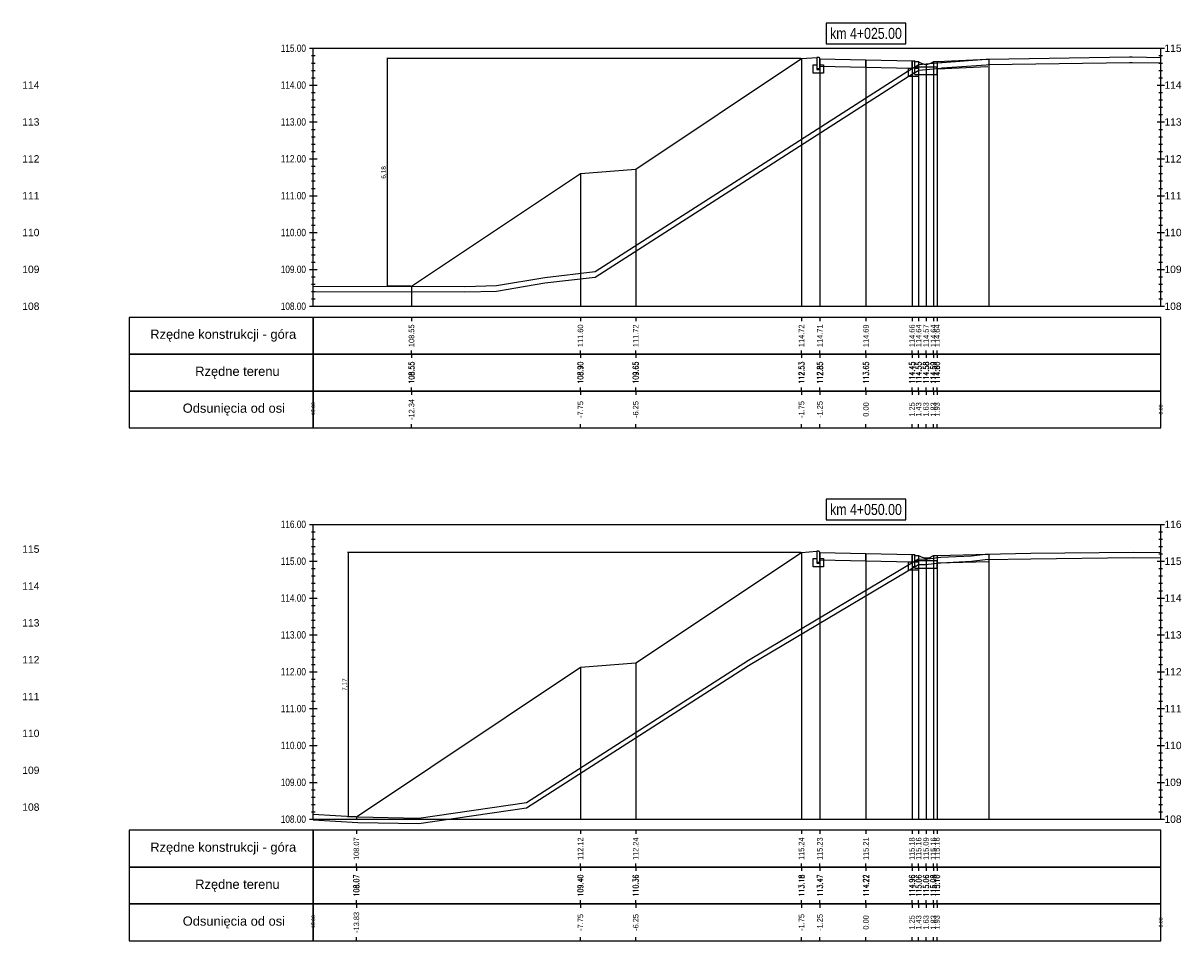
# Model space of a CAD drawing. Extents: x 7537626 to 7538805, y 5722894 to 5725486.
# Tile 6 of 90: x 7538060 to 7538091, y 5725310 to 5725335. Entities that reach past the tile are written whole.
import ezdxf

# ---------------------------------------------------------------- set-up
doc = ezdxf.new("R2010")
doc.units = 0
doc.header["$PDMODE"] = 35
doc.header["$PDSIZE"] = 0.3
for name, color, linetype in [('C-DROGI-PROFILE', 7, 'Continuous'), ('C-DROGI-PROFILE-ETYKIETY', 7, 'Continuous'), ('C-DROGI-PRZEKROJE-ETYKIETY', 7, 'Continuous'), ('C-POPRZECZKA-przekrój', 2, 'Continuous'), ('C-POPRZECZKA-widok', 1, 'Continuous')]:
    doc.layers.add(name, color=color, linetype=linetype)
for name, color, linetype, true_color in [('C-humus', 7, 'Continuous', 0x003df5), ('C-Teren', 7, 'Continuous', 0x005716), ('poprzeczki', 7, 'Continuous', 0x0000d6)]:
    doc.layers.add(name, color=color, linetype=linetype, true_color=true_color)
doc.styles.add('2mm08', font='arial.ttf', dxfattribs={"width": 0.8})
doc.styles.add('opis_50', font='arial.ttf', dxfattribs={"height": 0.125})
doc.styles.get("Standard").update_dxf_attribs({"font": 'arial.ttf'})
doc.dimstyles.new('OPIS_50', dxfattribs={"dimscale": 0.5, "dimtxt": 0.125, "dimasz": 0.25, "dimexe": 0.1, "dimexo": 0.15, "dimgap": 0.1, "dimtad": 1, "dimzin": 0, "dimtxsty": 'opis_50', "dimblk": 'ARCHTICK', "dimcen": 0.15, "dimdle": 0.1, "dimaunit": 2, "dimadec": 4, "dimazin": 0, "dimtfac": 1, "dimtmove": 0, "dimatfit": 3, "dimfxl": 1, "dimarcsym": 0})

# ---------------------------------------------------------------- blocks, each defined once
blk = doc.blocks.new('_ArchTick')
at = {"color": 0, "linetype": 'ByBlock', "const_width": 0.15}
blk.add_lwpolyline([(-0.5, -0.5), (0.5, 0.5)], dxfattribs=at)
blk = doc.blocks.new('*D199')
at = {"layer": 'Defpoints', "color": 0, "transparency": 16777216}
for p in [(7538080.968, 5725334.044), (7538069.719, 5725327.868), (7538070.384, 5725327.868)]:
    blk.add_point(p, dxfattribs=at)
at = {"layer": 'poprzeczki', "color": 0, "lineweight": -2, "transparency": 16777216}
for p, q in [((7538080.953, 5725334.044), (7538069.709, 5725334.044)), ((7538069.719, 5725334.054), (7538069.719, 5725327.858)), ((7538070.369, 5725327.868), (7538069.709, 5725327.868))]:
    blk.add_line(p, q, dxfattribs=at)
at = {"layer": 'poprzeczki', "color": 0, "lineweight": -2, "transparency": 16777216, "xscale": 0.025, "yscale": 0.025, "zscale": 0.025}
for p, rotation in [((7538069.719, 5725334.044), 90), ((7538069.719, 5725327.868), 270)]:
    blk.add_blockref('_ArchTick', p, dxfattribs=dict(at, rotation=rotation))
at = {"layer": 'poprzeczki', "color": 0, "transparency": 16777216, "insert": (7538069.634, 5725330.956), "char_height": 0.125, "attachment_point": 5, "rotation": 90, "style": 'opis_50'}
blk.add_mtext('6,18', dxfattribs=at)
blk = doc.blocks.new('*D200')
at = {"layer": 'Defpoints', "color": 0, "transparency": 16777216}
for p in [(7538080.968, 5725320.648), (7538068.66, 5725313.473), (7538068.887, 5725313.473)]:
    blk.add_point(p, dxfattribs=at)
at = {"layer": 'poprzeczki', "color": 0, "lineweight": -2, "transparency": 16777216}
for p, q in [((7538080.953, 5725320.648), (7538068.65, 5725320.648)), ((7538068.66, 5725320.658), (7538068.66, 5725313.463)), ((7538068.872, 5725313.473), (7538068.65, 5725313.473))]:
    blk.add_line(p, q, dxfattribs=at)
at = {"layer": 'poprzeczki', "color": 0, "lineweight": -2, "transparency": 16777216, "xscale": 0.025, "yscale": 0.025, "zscale": 0.025}
for p, rotation in [((7538068.66, 5725320.648), 90), ((7538068.66, 5725313.473), 270)]:
    blk.add_blockref('_ArchTick', p, dxfattribs=dict(at, rotation=rotation))
at = {"layer": 'poprzeczki', "color": 0, "transparency": 16777216, "insert": (7538068.575, 5725317.061), "char_height": 0.125, "attachment_point": 5, "rotation": 90, "style": 'opis_50'}
blk.add_mtext('7,17', dxfattribs=at)

msp = doc.modelspace()

# ---------------------------------------------------------------- linework, layer by layer
at = {"layer": 'C-DROGI-PROFILE', "color": 7, "linetype": 'Continuous', "lineweight": -3}
for p, q in [((7538070.384, 5725327.024), (7538070.384, 5725326.924)), ((7538074.968, 5725327.024), (7538074.968, 5725326.924)), ((7538076.468, 5725327.024), (7538076.468, 5725326.924)), ((7538080.968, 5725327.024), (7538080.968, 5725326.924)), ((7538081.468, 5725327.024), (7538081.468, 5725326.924)), ((7538082.718, 5725327.024), (7538082.718, 5725326.924)), ((7538083.968, 5725327.024), (7538083.968, 5725326.924)), ((7538084.148, 5725327.024), (7538084.148, 5725326.924)), ((7538084.348, 5725327.024), (7538084.348, 5725326.924)), ((7538084.548, 5725327.024), (7538084.548, 5725326.924)), ((7538084.648, 5725327.024), (7538084.648, 5725326.924)), ((7538070.384, 5725326.024), (7538070.384, 5725326.124)), ((7538074.968, 5725326.024), (7538074.968, 5725326.124)), ((7538076.468, 5725326.024), (7538076.468, 5725326.124)), ((7538080.968, 5725326.024), (7538080.968, 5725326.124)), ((7538081.468, 5725326.024), (7538081.468, 5725326.124)), ((7538082.718, 5725326.024), (7538082.718, 5725326.124)), ((7538083.968, 5725326.024), (7538083.968, 5725326.124)), ((7538084.148, 5725326.024), (7538084.148, 5725326.124)), ((7538084.348, 5725326.024), (7538084.348, 5725326.124)), ((7538084.548, 5725326.024), (7538084.548, 5725326.124)), ((7538084.648, 5725326.024), (7538084.648, 5725326.124)), ((7538070.384, 5725326.024), (7538070.384, 5725325.924)), ((7538074.968, 5725326.024), (7538074.968, 5725325.924)), ((7538076.468, 5725326.024), (7538076.468, 5725325.924)), ((7538080.968, 5725326.024), (7538080.968, 5725325.924)), ((7538081.468, 5725326.024), (7538081.468, 5725325.924)), ((7538082.718, 5725326.024), (7538082.718, 5725325.924)), ((7538083.968, 5725326.024), (7538083.968, 5725325.924)), ((7538084.148, 5725326.024), (7538084.148, 5725325.924)), ((7538084.348, 5725326.024), (7538084.348, 5725325.924)), ((7538084.548, 5725326.024), (7538084.548, 5725325.924)), ((7538084.648, 5725326.024), (7538084.648, 5725325.924)), ((7538070.384, 5725325.024), (7538070.384, 5725325.124)), ((7538074.968, 5725325.024), (7538074.968, 5725325.124)), ((7538076.468, 5725325.024), (7538076.468, 5725325.124)), ((7538080.968, 5725325.024), (7538080.968, 5725325.124)), ((7538081.468, 5725325.024), (7538081.468, 5725325.124)), ((7538082.718, 5725325.024), (7538082.718, 5725325.124)), ((7538083.968, 5725325.024), (7538083.968, 5725325.124)), ((7538084.148, 5725325.024), (7538084.148, 5725325.124)), ((7538084.348, 5725325.024), (7538084.348, 5725325.124)), ((7538084.548, 5725325.024), (7538084.548, 5725325.124)), ((7538084.648, 5725325.024), (7538084.648, 5725325.124)), ((7538070.384, 5725325.024), (7538070.384, 5725324.924)), ((7538074.968, 5725325.024), (7538074.968, 5725324.924)), ((7538076.468, 5725325.024), (7538076.468, 5725324.924)), ((7538080.968, 5725325.024), (7538080.968, 5725324.924)), ((7538081.468, 5725325.024), (7538081.468, 5725324.924)), ((7538082.718, 5725325.024), (7538082.718, 5725324.924)), ((7538083.968, 5725325.024), (7538083.968, 5725324.924)), ((7538084.148, 5725325.024), (7538084.148, 5725324.924)), ((7538084.348, 5725325.024), (7538084.348, 5725324.924)), ((7538084.548, 5725325.024), (7538084.548, 5725324.924)), ((7538084.648, 5725325.024), (7538084.648, 5725324.924)), ((7538070.384, 5725324.024), (7538070.384, 5725324.124)), ((7538074.968, 5725324.024), (7538074.968, 5725324.124)), ((7538076.468, 5725324.024), (7538076.468, 5725324.124)), ((7538080.968, 5725324.024), (7538080.968, 5725324.124)), ((7538081.468, 5725324.024), (7538081.468, 5725324.124)), ((7538082.718, 5725324.024), (7538082.718, 5725324.124)), ((7538083.968, 5725324.024), (7538083.968, 5725324.124)), ((7538084.148, 5725324.024), (7538084.148, 5725324.124)), ((7538084.348, 5725324.024), (7538084.348, 5725324.124)), ((7538084.548, 5725324.024), (7538084.548, 5725324.124)), ((7538084.648, 5725324.024), (7538084.648, 5725324.124)), ((7538068.887, 5725313.107), (7538068.887, 5725313.007)), ((7538074.968, 5725313.107), (7538074.968, 5725313.007)), ((7538076.468, 5725313.107), (7538076.468, 5725313.007)), ((7538080.968, 5725313.107), (7538080.968, 5725313.007)), ((7538081.468, 5725313.107), (7538081.468, 5725313.007)), ((7538082.718, 5725313.107), (7538082.718, 5725313.007)), ((7538083.968, 5725313.107), (7538083.968, 5725313.007)), ((7538084.148, 5725313.107), (7538084.148, 5725313.007)), ((7538084.348, 5725313.107), (7538084.348, 5725313.007)), ((7538084.548, 5725313.107), (7538084.548, 5725313.007)), ((7538084.648, 5725313.107), (7538084.648, 5725313.007)), ((7538068.887, 5725312.107), (7538068.887, 5725312.207)), ((7538068.887, 5725312.107), (7538068.887, 5725312.007)), ((7538074.968, 5725312.107), (7538074.968, 5725312.207)), ((7538074.968, 5725312.107), (7538074.968, 5725312.007)), ((7538076.468, 5725312.107), (7538076.468, 5725312.207)), ((7538076.468, 5725312.107), (7538076.468, 5725312.007)), ((7538080.968, 5725312.107), (7538080.968, 5725312.207)), ((7538080.968, 5725312.107), (7538080.968, 5725312.007)), ((7538081.468, 5725312.107), (7538081.468, 5725312.207)), ((7538081.468, 5725312.107), (7538081.468, 5725312.007)), ((7538082.718, 5725312.107), (7538082.718, 5725312.207)), ((7538082.718, 5725312.107), (7538082.718, 5725312.007)), ((7538083.968, 5725312.107), (7538083.968, 5725312.207)), ((7538083.968, 5725312.107), (7538083.968, 5725312.007)), ((7538084.148, 5725312.107), (7538084.148, 5725312.207)), ((7538084.148, 5725312.107), (7538084.148, 5725312.007)), ((7538084.348, 5725312.107), (7538084.348, 5725312.207)), ((7538084.348, 5725312.107), (7538084.348, 5725312.007)), ((7538084.548, 5725312.107), (7538084.548, 5725312.207)), ((7538084.548, 5725312.107), (7538084.548, 5725312.007)), ((7538084.648, 5725312.107), (7538084.648, 5725312.207)), ((7538084.648, 5725312.107), (7538084.648, 5725312.007)), ((7538068.887, 5725311.107), (7538068.887, 5725311.207)), ((7538068.887, 5725311.107), (7538068.887, 5725311.007)), ((7538074.968, 5725311.107), (7538074.968, 5725311.207)), ((7538074.968, 5725311.107), (7538074.968, 5725311.007)), ((7538076.468, 5725311.107), (7538076.468, 5725311.207)), ((7538076.468, 5725311.107), (7538076.468, 5725311.007)), ((7538080.968, 5725311.107), (7538080.968, 5725311.207)), ((7538080.968, 5725311.107), (7538080.968, 5725311.007)), ((7538081.468, 5725311.107), (7538081.468, 5725311.207)), ((7538081.468, 5725311.107), (7538081.468, 5725311.007)), ((7538082.718, 5725311.107), (7538082.718, 5725311.207)), ((7538082.718, 5725311.107), (7538082.718, 5725311.007)), ((7538083.968, 5725311.107), (7538083.968, 5725311.207)), ((7538083.968, 5725311.107), (7538083.968, 5725311.007)), ((7538084.148, 5725311.107), (7538084.148, 5725311.207)), ((7538084.148, 5725311.107), (7538084.148, 5725311.007)), ((7538084.348, 5725311.107), (7538084.348, 5725311.207)), ((7538084.348, 5725311.107), (7538084.348, 5725311.007)), ((7538084.548, 5725311.107), (7538084.548, 5725311.207)), ((7538084.548, 5725311.107), (7538084.548, 5725311.007)), ((7538084.648, 5725311.107), (7538084.648, 5725311.207)), ((7538084.648, 5725311.107), (7538084.648, 5725311.007)), ((7538068.887, 5725310.107), (7538068.887, 5725310.207)), ((7538074.968, 5725310.107), (7538074.968, 5725310.207)), ((7538076.468, 5725310.107), (7538076.468, 5725310.207)), ((7538080.968, 5725310.107), (7538080.968, 5725310.207)), ((7538081.468, 5725310.107), (7538081.468, 5725310.207)), ((7538082.718, 5725310.107), (7538082.718, 5725310.207)), ((7538083.968, 5725310.107), (7538083.968, 5725310.207)), ((7538084.148, 5725310.107), (7538084.148, 5725310.207)), ((7538084.348, 5725310.107), (7538084.348, 5725310.207)), ((7538084.548, 5725310.107), (7538084.548, 5725310.207)), ((7538084.648, 5725310.107), (7538084.648, 5725310.207))]:
    msp.add_line(p, q, dxfattribs=at)
at = {"layer": 'C-DROGI-PROFILE', "color": 1, "linetype": 'Continuous', "lineweight": -3}
for points in [[(7538067.718, 5725326.024), (7538067.718, 5725327.024), (7538062.718, 5725327.024), (7538062.718, 5725326.024)], [(7538067.718, 5725326.024), (7538090.718, 5725326.024), (7538090.718, 5725327.024), (7538067.718, 5725327.024)], [(7538067.718, 5725325.024), (7538067.718, 5725326.024), (7538062.718, 5725326.024), (7538062.718, 5725325.024)], [(7538067.718, 5725325.024), (7538090.718, 5725325.024), (7538090.718, 5725326.024), (7538067.718, 5725326.024)], [(7538067.718, 5725324.024), (7538067.718, 5725325.024), (7538062.718, 5725325.024), (7538062.718, 5725324.024)], [(7538067.718, 5725324.024), (7538090.718, 5725324.024), (7538090.718, 5725325.024), (7538067.718, 5725325.024)], [(7538067.718, 5725312.107), (7538067.718, 5725313.107), (7538062.718, 5725313.107), (7538062.718, 5725312.107)], [(7538067.718, 5725312.107), (7538090.718, 5725312.107), (7538090.718, 5725313.107), (7538067.718, 5725313.107)], [(7538067.718, 5725311.107), (7538067.718, 5725312.107), (7538062.718, 5725312.107), (7538062.718, 5725311.107)], [(7538067.718, 5725311.107), (7538090.718, 5725311.107), (7538090.718, 5725312.107), (7538067.718, 5725312.107)], [(7538067.718, 5725310.107), (7538067.718, 5725311.107), (7538062.718, 5725311.107), (7538062.718, 5725310.107)], [(7538067.718, 5725310.107), (7538090.718, 5725310.107), (7538090.718, 5725311.107), (7538067.718, 5725311.107)]]:
    msp.add_3dface(points, dxfattribs=at)
at = {"layer": 'C-DROGI-PRZEKROJE-ETYKIETY', "color": 1, "linetype": 'Continuous', "lineweight": -3}
for p, q in [((7538080.968, 5725334.044), (7538080.968, 5725327.324)), ((7538081.468, 5725334.038), (7538081.468, 5725327.324)), ((7538082.718, 5725334.013), (7538082.718, 5725327.324)), ((7538083.968, 5725333.988), (7538083.968, 5725327.324)), ((7538084.148, 5725333.962), (7538084.148, 5725327.324)), ((7538084.548, 5725333.962), (7538084.548, 5725327.324)), ((7538084.648, 5725333.962), (7538084.648, 5725327.324)), ((7538086.048, 5725334.03), (7538086.048, 5725327.324)), ((7538084.348, 5725333.892), (7538084.348, 5725327.324)), ((7538080.968, 5725320.648), (7538080.968, 5725313.407)), ((7538081.468, 5725320.642), (7538081.468, 5725313.407)), ((7538082.718, 5725320.617), (7538082.718, 5725313.407)), ((7538083.968, 5725320.592), (7538083.968, 5725313.407)), ((7538084.148, 5725320.566), (7538084.148, 5725313.407)), ((7538084.348, 5725320.496), (7538084.348, 5725313.407)), ((7538084.548, 5725320.566), (7538084.548, 5725313.407)), ((7538084.648, 5725320.566), (7538084.648, 5725313.407)), ((7538086.048, 5725320.602), (7538086.048, 5725313.407))]:
    msp.add_line(p, q, dxfattribs=at)
for points in [[(7538074.968, 5725330.924), (7538074.968, 5725327.324)], [(7538076.468, 5725331.044), (7538076.468, 5725327.324)], [(7538070.384, 5725327.868), (7538070.384, 5725327.324)], [(7538076.468, 5725317.648), (7538076.468, 5725313.407)], [(7538074.968, 5725317.528), (7538074.968, 5725313.407)], [(7538068.887, 5725313.473), (7538068.887, 5725313.407)]]:
    msp.add_lwpolyline(points, dxfattribs=at)
at = {"layer": 'C-humus'}
for p, q in [((7538086.05, 5725333.88), (7538089.872, 5725333.939)), ((7538089.872, 5725333.939), (7538089.942, 5725333.938)), ((7538089.942, 5725333.938), (7538090.718, 5725333.925)), ((7538083.863, 5725333.558), (7538084.155, 5725333.733)), ((7538084.155, 5725333.733), (7538084.747, 5725333.784)), ((7538084.747, 5725333.784), (7538084.759, 5725333.787)), ((7538084.759, 5725333.787), (7538084.786, 5725333.79)), ((7538084.786, 5725333.79), (7538085.983, 5725333.879)), ((7538085.983, 5725333.879), (7538086.05, 5725333.88)), ((7538075.364, 5725328.115), (7538083.863, 5725333.558)), ((7538072.692, 5725327.736), (7538074.005, 5725327.956)), ((7538074.005, 5725327.956), (7538075.364, 5725328.115)), ((7538067.718, 5725327.722), (7538071.833, 5725327.715)), ((7538071.833, 5725327.715), (7538072.692, 5725327.736)), ((7538084.752, 5725320.364), (7538085.581, 5725320.406)), ((7538085.581, 5725320.406), (7538085.954, 5725320.451)), ((7538085.954, 5725320.451), (7538087.191, 5725320.473)), ((7538087.191, 5725320.473), (7538089.971, 5725320.507)), ((7538089.971, 5725320.507), (7538090.718, 5725320.497)), ((7538079.527, 5725317.576), (7538084.14, 5725320.318)), ((7538084.14, 5725320.318), (7538084.321, 5725320.315)), ((7538084.321, 5725320.315), (7538084.752, 5725320.364)), ((7538073.5, 5725313.713), (7538079.527, 5725317.576)), ((7538070.578, 5725313.289), (7538073.5, 5725313.713)), ((7538067.718, 5725313.39), (7538068.927, 5725313.321)), ((7538068.927, 5725313.321), (7538070.578, 5725313.289))]:
    msp.add_line(p, q, dxfattribs=at)
at = {"layer": 'C-POPRZECZKA-przekrój', "color": 2, "linetype": 'Continuous', "lineweight": -3}
for p, q in [((7538080.968, 5725334.044), (7538081.388, 5725334.078)), ((7538081.428, 5725334.078), (7538081.388, 5725334.078)), ((7538081.388, 5725334.078), (7538081.388, 5725333.748)), ((7538081.434, 5725334.078), (7538081.428, 5725334.078)), ((7538081.442, 5725334.075), (7538081.434, 5725334.078)), ((7538081.451, 5725334.071), (7538081.442, 5725334.075)), ((7538081.457, 5725334.066), (7538081.451, 5725334.071)), ((7538081.461, 5725334.061), (7538081.457, 5725334.066)), ((7538081.465, 5725334.054), (7538081.461, 5725334.061)), ((7538081.468, 5725334.045), (7538081.465, 5725334.054)), ((7538081.468, 5725334.038), (7538081.468, 5725334.045)), ((7538081.468, 5725334.038), (7538082.718, 5725334.013)), ((7538081.468, 5725334.038), (7538081.469, 5725333.838)), ((7538081.468, 5725333.748), (7538081.468, 5725334.038)), ((7538081.468, 5725334.038), (7538081.468, 5725333.878)), ((7538082.718, 5725333.813), (7538082.718, 5725334.013)), ((7538082.718, 5725334.013), (7538083.968, 5725333.988)), ((7538083.968, 5725333.988), (7538083.967, 5725333.788)), ((7538083.968, 5725333.988), (7538084.048, 5725333.988)), ((7538083.968, 5725333.788), (7538083.968, 5725333.988)), ((7538083.968, 5725333.988), (7538083.968, 5725333.658)), ((7538084.048, 5725333.612), (7538084.048, 5725333.988)), ((7538084.048, 5725333.962), (7538084.148, 5725333.962)), ((7538084.048, 5725333.812), (7538084.048, 5725333.962)), ((7538084.148, 5725333.962), (7538084.165, 5725333.949)), ((7538084.165, 5725333.949), (7538084.183, 5725333.938)), ((7538084.183, 5725333.938), (7538084.199, 5725333.929)), ((7538084.199, 5725333.929), (7538084.219, 5725333.919)), ((7538084.219, 5725333.919), (7538084.241, 5725333.911)), ((7538084.241, 5725333.911), (7538084.269, 5725333.902)), ((7538084.419, 5725333.9), (7538084.448, 5725333.908)), ((7538084.448, 5725333.908), (7538084.474, 5725333.918)), ((7538084.474, 5725333.918), (7538084.498, 5725333.929)), ((7538084.498, 5725333.929), (7538084.517, 5725333.94)), ((7538084.517, 5725333.94), (7538084.532, 5725333.95)), ((7538084.532, 5725333.95), (7538084.548, 5725333.962)), ((7538084.548, 5725333.962), (7538084.648, 5725333.962)), ((7538084.648, 5725333.962), (7538084.648, 5725333.812)), ((7538081.288, 5725333.648), (7538081.288, 5725333.878)), ((7538081.288, 5725333.878), (7538081.388, 5725333.878)), ((7538081.568, 5725333.648), (7538081.288, 5725333.648)), ((7538081.388, 5725333.878), (7538081.388, 5725333.778)), ((7538081.388, 5725333.778), (7538081.468, 5725333.778)), ((7538081.388, 5725333.748), (7538081.468, 5725333.748)), ((7538081.468, 5725333.878), (7538081.568, 5725333.878)), ((7538081.469, 5725333.838), (7538082.718, 5725333.813)), ((7538081.568, 5725333.878), (7538081.568, 5725333.648)), ((7538082.718, 5725333.813), (7538083.967, 5725333.788)), ((7538083.868, 5725333.558), (7538083.868, 5725333.788)), ((7538083.868, 5725333.788), (7538083.968, 5725333.788)), ((7538083.968, 5725333.658), (7538084.048, 5725333.658)), ((7538084.648, 5725333.812), (7538084.048, 5725333.812)), ((7538084.048, 5725333.788), (7538084.148, 5725333.788)), ((7538084.048, 5725333.658), (7538084.048, 5725333.788)), ((7538084.048, 5725333.612), (7538084.648, 5725333.612)), ((7538084.148, 5725333.788), (7538084.148, 5725333.558)), ((7538084.269, 5725333.902), (7538084.295, 5725333.896)), ((7538084.295, 5725333.896), (7538084.318, 5725333.893)), ((7538084.318, 5725333.893), (7538084.348, 5725333.892)), ((7538084.348, 5725333.892), (7538084.371, 5725333.893)), ((7538084.371, 5725333.893), (7538084.397, 5725333.896)), ((7538084.397, 5725333.896), (7538084.419, 5725333.9)), ((7538084.648, 5725333.612), (7538084.648, 5725333.812)), ((7538084.148, 5725333.558), (7538083.868, 5725333.558)), ((7538080.968, 5725320.648), (7538081.388, 5725320.682)), ((7538081.288, 5725320.252), (7538081.288, 5725320.482)), ((7538081.288, 5725320.482), (7538081.388, 5725320.482)), ((7538081.428, 5725320.682), (7538081.388, 5725320.682)), ((7538081.388, 5725320.682), (7538081.388, 5725320.352)), ((7538081.388, 5725320.482), (7538081.388, 5725320.382)), ((7538081.434, 5725320.681), (7538081.428, 5725320.682)), ((7538081.442, 5725320.679), (7538081.434, 5725320.681)), ((7538081.451, 5725320.675), (7538081.442, 5725320.679)), ((7538081.457, 5725320.67), (7538081.451, 5725320.675)), ((7538081.461, 5725320.665), (7538081.457, 5725320.67)), ((7538081.465, 5725320.657), (7538081.461, 5725320.665)), ((7538081.468, 5725320.649), (7538081.465, 5725320.657)), ((7538081.468, 5725320.642), (7538081.468, 5725320.649)), ((7538081.468, 5725320.642), (7538082.718, 5725320.617)), ((7538081.468, 5725320.642), (7538081.469, 5725320.442)), ((7538081.468, 5725320.352), (7538081.468, 5725320.642)), ((7538081.468, 5725320.642), (7538081.468, 5725320.482)), ((7538081.468, 5725320.482), (7538081.568, 5725320.482)), ((7538081.469, 5725320.442), (7538082.718, 5725320.417)), ((7538081.568, 5725320.482), (7538081.568, 5725320.252)), ((7538082.718, 5725320.417), (7538082.718, 5725320.617)), ((7538082.718, 5725320.617), (7538083.968, 5725320.592)), ((7538082.718, 5725320.417), (7538083.967, 5725320.392)), ((7538083.968, 5725320.592), (7538083.967, 5725320.392)), ((7538083.968, 5725320.592), (7538084.048, 5725320.592)), ((7538083.968, 5725320.392), (7538083.968, 5725320.592)), ((7538083.968, 5725320.592), (7538083.968, 5725320.262)), ((7538084.048, 5725320.216), (7538084.048, 5725320.592)), ((7538084.048, 5725320.566), (7538084.148, 5725320.566)), ((7538084.048, 5725320.416), (7538084.048, 5725320.566)), ((7538084.648, 5725320.416), (7538084.048, 5725320.416)), ((7538084.148, 5725320.566), (7538084.165, 5725320.553)), ((7538084.165, 5725320.553), (7538084.183, 5725320.541)), ((7538084.183, 5725320.541), (7538084.199, 5725320.532)), ((7538084.199, 5725320.532), (7538084.219, 5725320.523)), ((7538084.219, 5725320.523), (7538084.241, 5725320.514)), ((7538084.241, 5725320.514), (7538084.269, 5725320.506)), ((7538084.269, 5725320.506), (7538084.295, 5725320.5)), ((7538084.295, 5725320.5), (7538084.318, 5725320.497)), ((7538084.318, 5725320.497), (7538084.348, 5725320.496)), ((7538084.348, 5725320.496), (7538084.371, 5725320.496)), ((7538084.371, 5725320.496), (7538084.397, 5725320.499)), ((7538084.397, 5725320.499), (7538084.419, 5725320.503)), ((7538084.419, 5725320.503), (7538084.448, 5725320.511)), ((7538084.448, 5725320.511), (7538084.474, 5725320.521)), ((7538084.474, 5725320.521), (7538084.498, 5725320.533)), ((7538084.498, 5725320.533), (7538084.517, 5725320.543)), ((7538084.517, 5725320.543), (7538084.532, 5725320.554)), ((7538084.532, 5725320.554), (7538084.548, 5725320.566)), ((7538084.548, 5725320.566), (7538084.648, 5725320.566)), ((7538084.648, 5725320.566), (7538084.648, 5725320.416)), ((7538084.648, 5725320.216), (7538084.648, 5725320.416)), ((7538081.568, 5725320.252), (7538081.288, 5725320.252)), ((7538081.388, 5725320.382), (7538081.468, 5725320.382)), ((7538081.388, 5725320.352), (7538081.468, 5725320.352)), ((7538083.868, 5725320.162), (7538083.868, 5725320.392)), ((7538083.868, 5725320.392), (7538083.968, 5725320.392)), ((7538084.148, 5725320.162), (7538083.868, 5725320.162)), ((7538083.968, 5725320.262), (7538084.048, 5725320.262)), ((7538084.048, 5725320.392), (7538084.148, 5725320.392)), ((7538084.048, 5725320.262), (7538084.048, 5725320.392)), ((7538084.048, 5725320.216), (7538084.648, 5725320.216)), ((7538084.148, 5725320.392), (7538084.148, 5725320.162))]:
    msp.add_line(p, q, dxfattribs=at)
for points in [[(7538070.384, 5725327.868), (7538074.968, 5725330.924), (7538076.468, 5725331.044), (7538080.968, 5725334.044)], [(7538068.887, 5725313.473), (7538074.968, 5725317.528), (7538076.468, 5725317.648), (7538080.968, 5725320.648)]]:
    msp.add_lwpolyline(points, dxfattribs=at)
at = {"layer": 'C-POPRZECZKA-przekrój'}
for points in [[(7538084.648, 5725333.962), (7538086.017, 5725334.03)], [(7538084.658, 5725333.762), (7538086.026, 5725333.83)], [(7538084.648, 5725320.566), (7538086.048, 5725320.601)], [(7538084.653, 5725320.366), (7538086.053, 5725320.401)]]:
    msp.add_lwpolyline(points, dxfattribs=at)
at = {"layer": 'C-POPRZECZKA-widok', "color": 1, "linetype": 'Continuous', "lineweight": -3}
for p, q in [((7538067.618, 5725334.324), (7538090.818, 5725334.324)), ((7538067.718, 5725327.324), (7538067.718, 5725334.324)), ((7538090.718, 5725327.324), (7538090.718, 5725334.324)), ((7538067.668, 5725334.124), (7538067.768, 5725334.124)), ((7538067.668, 5725333.924), (7538067.768, 5725333.924)), ((7538090.668, 5725334.124), (7538090.768, 5725334.124)), ((7538090.668, 5725333.924), (7538090.768, 5725333.924)), ((7538067.668, 5725333.724), (7538067.768, 5725333.724)), ((7538090.668, 5725333.724), (7538090.768, 5725333.724)), ((7538067.618, 5725333.324), (7538067.818, 5725333.324)), ((7538067.668, 5725333.524), (7538067.768, 5725333.524)), ((7538067.668, 5725333.324), (7538067.768, 5725333.324)), ((7538090.618, 5725333.324), (7538090.818, 5725333.324)), ((7538090.668, 5725333.524), (7538090.768, 5725333.524)), ((7538090.668, 5725333.324), (7538090.768, 5725333.324)), ((7538067.668, 5725333.124), (7538067.768, 5725333.124)), ((7538090.668, 5725333.124), (7538090.768, 5725333.124)), ((7538067.668, 5725332.924), (7538067.768, 5725332.924)), ((7538067.668, 5725332.724), (7538067.768, 5725332.724)), ((7538090.668, 5725332.924), (7538090.768, 5725332.924)), ((7538090.668, 5725332.724), (7538090.768, 5725332.724)), ((7538067.668, 5725332.524), (7538067.768, 5725332.524)), ((7538090.668, 5725332.524), (7538090.768, 5725332.524)), ((7538067.618, 5725332.324), (7538067.818, 5725332.324)), ((7538067.668, 5725332.324), (7538067.768, 5725332.324)), ((7538067.668, 5725332.124), (7538067.768, 5725332.124)), ((7538090.618, 5725332.324), (7538090.818, 5725332.324)), ((7538090.668, 5725332.324), (7538090.768, 5725332.324)), ((7538090.668, 5725332.124), (7538090.768, 5725332.124)), ((7538067.668, 5725331.924), (7538067.768, 5725331.924)), ((7538067.668, 5725331.724), (7538067.768, 5725331.724)), ((7538090.668, 5725331.924), (7538090.768, 5725331.924)), ((7538090.668, 5725331.724), (7538090.768, 5725331.724)), ((7538067.668, 5725331.524), (7538067.768, 5725331.524)), ((7538090.668, 5725331.524), (7538090.768, 5725331.524)), ((7538067.618, 5725331.324), (7538067.818, 5725331.324)), ((7538067.668, 5725331.324), (7538067.768, 5725331.324)), ((7538067.668, 5725331.124), (7538067.768, 5725331.124)), ((7538090.618, 5725331.324), (7538090.818, 5725331.324)), ((7538090.668, 5725331.324), (7538090.768, 5725331.324)), ((7538090.668, 5725331.124), (7538090.768, 5725331.124)), ((7538067.668, 5725330.924), (7538067.768, 5725330.924)), ((7538090.668, 5725330.924), (7538090.768, 5725330.924)), ((7538067.668, 5725330.724), (7538067.768, 5725330.724)), ((7538067.668, 5725330.524), (7538067.768, 5725330.524)), ((7538090.668, 5725330.724), (7538090.768, 5725330.724)), ((7538090.668, 5725330.524), (7538090.768, 5725330.524)), ((7538067.618, 5725330.324), (7538067.818, 5725330.324)), ((7538067.668, 5725330.324), (7538067.768, 5725330.324)), ((7538090.618, 5725330.324), (7538090.818, 5725330.324)), ((7538090.668, 5725330.324), (7538090.768, 5725330.324)), ((7538067.668, 5725330.124), (7538067.768, 5725330.124)), ((7538067.668, 5725329.924), (7538067.768, 5725329.924)), ((7538090.668, 5725330.124), (7538090.768, 5725330.124)), ((7538090.668, 5725329.924), (7538090.768, 5725329.924)), ((7538067.668, 5725329.724), (7538067.768, 5725329.724)), ((7538067.668, 5725329.524), (7538067.768, 5725329.524)), ((7538090.668, 5725329.724), (7538090.768, 5725329.724)), ((7538090.668, 5725329.524), (7538090.768, 5725329.524)), ((7538067.618, 5725329.324), (7538067.818, 5725329.324)), ((7538067.668, 5725329.324), (7538067.768, 5725329.324)), ((7538090.618, 5725329.324), (7538090.818, 5725329.324)), ((7538090.668, 5725329.324), (7538090.768, 5725329.324)), ((7538067.668, 5725329.124), (7538067.768, 5725329.124)), ((7538067.668, 5725328.924), (7538067.768, 5725328.924)), ((7538090.668, 5725329.124), (7538090.768, 5725329.124)), ((7538090.668, 5725328.924), (7538090.768, 5725328.924)), ((7538067.668, 5725328.724), (7538067.768, 5725328.724)), ((7538090.668, 5725328.724), (7538090.768, 5725328.724)), ((7538067.618, 5725328.324), (7538067.818, 5725328.324)), ((7538067.668, 5725328.524), (7538067.768, 5725328.524)), ((7538067.668, 5725328.324), (7538067.768, 5725328.324)), ((7538090.618, 5725328.324), (7538090.818, 5725328.324)), ((7538090.668, 5725328.524), (7538090.768, 5725328.524)), ((7538090.668, 5725328.324), (7538090.768, 5725328.324)), ((7538067.668, 5725328.124), (7538067.768, 5725328.124)), ((7538090.668, 5725328.124), (7538090.768, 5725328.124)), ((7538067.668, 5725327.924), (7538067.768, 5725327.924)), ((7538067.668, 5725327.724), (7538067.768, 5725327.724)), ((7538090.668, 5725327.924), (7538090.768, 5725327.924)), ((7538090.668, 5725327.724), (7538090.768, 5725327.724)), ((7538067.618, 5725327.324), (7538090.818, 5725327.324)), ((7538067.668, 5725327.524), (7538067.768, 5725327.524)), ((7538090.668, 5725327.524), (7538090.768, 5725327.524)), ((7538067.618, 5725321.407), (7538090.818, 5725321.407)), ((7538067.718, 5725313.407), (7538067.718, 5725321.407)), ((7538090.718, 5725313.407), (7538090.718, 5725321.407)), ((7538067.668, 5725321.207), (7538067.768, 5725321.207)), ((7538090.668, 5725321.207), (7538090.768, 5725321.207)), ((7538067.668, 5725321.007), (7538067.768, 5725321.007)), ((7538067.668, 5725320.807), (7538067.768, 5725320.807)), ((7538090.668, 5725321.007), (7538090.768, 5725321.007)), ((7538090.668, 5725320.807), (7538090.768, 5725320.807)), ((7538067.618, 5725320.407), (7538067.818, 5725320.407)), ((7538067.668, 5725320.607), (7538067.768, 5725320.607)), ((7538067.668, 5725320.407), (7538067.768, 5725320.407)), ((7538090.618, 5725320.407), (7538090.818, 5725320.407)), ((7538090.668, 5725320.607), (7538090.768, 5725320.607)), ((7538090.668, 5725320.407), (7538090.768, 5725320.407)), ((7538067.668, 5725320.207), (7538067.768, 5725320.207)), ((7538090.668, 5725320.207), (7538090.768, 5725320.207)), ((7538067.668, 5725320.007), (7538067.768, 5725320.007)), ((7538067.668, 5725319.807), (7538067.768, 5725319.807)), ((7538090.668, 5725320.007), (7538090.768, 5725320.007)), ((7538090.668, 5725319.807), (7538090.768, 5725319.807)), ((7538067.668, 5725319.607), (7538067.768, 5725319.607)), ((7538090.668, 5725319.607), (7538090.768, 5725319.607)), ((7538067.618, 5725319.407), (7538067.818, 5725319.407)), ((7538067.668, 5725319.407), (7538067.768, 5725319.407)), ((7538067.668, 5725319.207), (7538067.768, 5725319.207)), ((7538090.618, 5725319.407), (7538090.818, 5725319.407)), ((7538090.668, 5725319.407), (7538090.768, 5725319.407)), ((7538090.668, 5725319.207), (7538090.768, 5725319.207)), ((7538067.668, 5725319.007), (7538067.768, 5725319.007)), ((7538090.668, 5725319.007), (7538090.768, 5725319.007)), ((7538067.668, 5725318.807), (7538067.768, 5725318.807)), ((7538067.668, 5725318.607), (7538067.768, 5725318.607)), ((7538090.668, 5725318.807), (7538090.768, 5725318.807)), ((7538090.668, 5725318.607), (7538090.768, 5725318.607)), ((7538067.618, 5725318.407), (7538067.818, 5725318.407)), ((7538067.668, 5725318.407), (7538067.768, 5725318.407)), ((7538067.668, 5725318.207), (7538067.768, 5725318.207)), ((7538090.618, 5725318.407), (7538090.818, 5725318.407)), ((7538090.668, 5725318.407), (7538090.768, 5725318.407)), ((7538090.668, 5725318.207), (7538090.768, 5725318.207)), ((7538067.668, 5725318.007), (7538067.768, 5725318.007)), ((7538090.668, 5725318.007), (7538090.768, 5725318.007)), ((7538067.668, 5725317.807), (7538067.768, 5725317.807)), ((7538067.668, 5725317.607), (7538067.768, 5725317.607)), ((7538090.668, 5725317.807), (7538090.768, 5725317.807)), ((7538090.668, 5725317.607), (7538090.768, 5725317.607)), ((7538067.618, 5725317.407), (7538067.818, 5725317.407)), ((7538067.668, 5725317.407), (7538067.768, 5725317.407)), ((7538090.618, 5725317.407), (7538090.818, 5725317.407)), ((7538090.668, 5725317.407), (7538090.768, 5725317.407)), ((7538067.668, 5725317.207), (7538067.768, 5725317.207)), ((7538067.668, 5725317.007), (7538067.768, 5725317.007)), ((7538090.668, 5725317.207), (7538090.768, 5725317.207)), ((7538090.668, 5725317.007), (7538090.768, 5725317.007)), ((7538067.668, 5725316.807), (7538067.768, 5725316.807)), ((7538090.668, 5725316.807), (7538090.768, 5725316.807)), ((7538067.618, 5725316.407), (7538067.818, 5725316.407)), ((7538067.668, 5725316.607), (7538067.768, 5725316.607)), ((7538067.668, 5725316.407), (7538067.768, 5725316.407)), ((7538090.618, 5725316.407), (7538090.818, 5725316.407)), ((7538090.668, 5725316.607), (7538090.768, 5725316.607)), ((7538090.668, 5725316.407), (7538090.768, 5725316.407)), ((7538067.668, 5725316.207), (7538067.768, 5725316.207)), ((7538067.668, 5725316.007), (7538067.768, 5725316.007)), ((7538090.668, 5725316.207), (7538090.768, 5725316.207)), ((7538090.668, 5725316.007), (7538090.768, 5725316.007)), ((7538067.668, 5725315.807), (7538067.768, 5725315.807)), ((7538090.668, 5725315.807), (7538090.768, 5725315.807)), ((7538067.618, 5725315.407), (7538067.818, 5725315.407)), ((7538067.668, 5725315.607), (7538067.768, 5725315.607)), ((7538067.668, 5725315.407), (7538067.768, 5725315.407)), ((7538090.618, 5725315.407), (7538090.818, 5725315.407)), ((7538090.668, 5725315.607), (7538090.768, 5725315.607)), ((7538090.668, 5725315.407), (7538090.768, 5725315.407)), ((7538067.668, 5725315.207), (7538067.768, 5725315.207)), ((7538090.668, 5725315.207), (7538090.768, 5725315.207)), ((7538067.668, 5725315.007), (7538067.768, 5725315.007)), ((7538067.668, 5725314.807), (7538067.768, 5725314.807)), ((7538090.668, 5725315.007), (7538090.768, 5725315.007)), ((7538090.668, 5725314.807), (7538090.768, 5725314.807)), ((7538067.668, 5725314.607), (7538067.768, 5725314.607)), ((7538090.668, 5725314.607), (7538090.768, 5725314.607)), ((7538067.618, 5725314.407), (7538067.818, 5725314.407)), ((7538067.668, 5725314.407), (7538067.768, 5725314.407)), ((7538067.668, 5725314.207), (7538067.768, 5725314.207)), ((7538090.618, 5725314.407), (7538090.818, 5725314.407)), ((7538090.668, 5725314.407), (7538090.768, 5725314.407)), ((7538090.668, 5725314.207), (7538090.768, 5725314.207)), ((7538067.668, 5725314.007), (7538067.768, 5725314.007)), ((7538067.668, 5725313.807), (7538067.768, 5725313.807)), ((7538090.668, 5725314.007), (7538090.768, 5725314.007)), ((7538090.668, 5725313.807), (7538090.768, 5725313.807)), ((7538067.668, 5725313.607), (7538067.768, 5725313.607)), ((7538090.668, 5725313.607), (7538090.768, 5725313.607)), ((7538067.618, 5725313.407), (7538090.818, 5725313.407))]:
    msp.add_line(p, q, dxfattribs=at)
at = {"layer": 'C-POPRZECZKA-widok', "color": 3, "linetype": 'Continuous', "lineweight": -3}
for points in [[(7538081.638, 5725334.449), (7538083.798, 5725334.449), (7538083.798, 5725335.006), (7538081.638, 5725335.006)], [(7538081.638, 5725321.532), (7538083.798, 5725321.532), (7538083.798, 5725322.088), (7538081.638, 5725322.088)]]:
    msp.add_3dface(points, dxfattribs=at)
at = {"layer": 'C-Teren'}
for p, q in [((7538084.155, 5725333.883), (7538084.747, 5725333.934)), ((7538084.747, 5725333.934), (7538084.759, 5725333.937)), ((7538084.759, 5725333.937), (7538084.786, 5725333.94)), ((7538084.786, 5725333.94), (7538085.983, 5725334.029)), ((7538085.983, 5725334.029), (7538086.05, 5725334.03)), ((7538086.05, 5725334.03), (7538089.872, 5725334.089)), ((7538089.872, 5725334.089), (7538089.942, 5725334.088)), ((7538089.942, 5725334.088), (7538090.718, 5725334.075)), ((7538075.364, 5725328.265), (7538083.863, 5725333.708)), ((7538083.863, 5725333.708), (7538084.155, 5725333.883)), ((7538074.005, 5725328.106), (7538075.364, 5725328.265)), ((7538072.692, 5725327.886), (7538074.005, 5725328.106)), ((7538067.718, 5725327.872), (7538071.833, 5725327.865)), ((7538071.833, 5725327.865), (7538072.692, 5725327.886)), ((7538079.527, 5725317.726), (7538084.14, 5725320.468)), ((7538084.14, 5725320.468), (7538084.321, 5725320.465)), ((7538084.321, 5725320.465), (7538084.752, 5725320.514)), ((7538084.752, 5725320.514), (7538085.581, 5725320.556)), ((7538085.581, 5725320.556), (7538085.954, 5725320.601)), ((7538085.954, 5725320.601), (7538087.191, 5725320.623)), ((7538087.191, 5725320.623), (7538089.971, 5725320.657)), ((7538089.971, 5725320.657), (7538090.718, 5725320.647)), ((7538073.5, 5725313.863), (7538079.527, 5725317.726)), ((7538070.578, 5725313.439), (7538073.5, 5725313.863)), ((7538067.718, 5725313.54), (7538068.927, 5725313.471)), ((7538068.927, 5725313.471), (7538070.578, 5725313.439))]:
    msp.add_line(p, q, dxfattribs=at)

# ---------------------------------------------------------------- texts
at = {"layer": 'C-DROGI-PROFILE', "color": 2}
for s, p in [('Rzędne konstrukcji - góra', (7538063.293, 5725326.441)), ('Rzędne terenu', (7538064.513, 5725325.435)), ('Odsunięcia od osi', (7538064.174, 5725324.435)), ('Rzędne konstrukcji - góra', (7538063.293, 5725312.524)), ('Rzędne terenu', (7538064.513, 5725311.518)), ('Odsunięcia od osi', (7538064.174, 5725310.518))]:
    msp.add_text(s, height=0.25, dxfattribs=at).set_placement(p)
at = {"layer": 'C-DROGI-PROFILE-ETYKIETY', "color": 1, "linetype": 'Continuous', "lineweight": -3, "char_height": 0.15, "attachment_point": 5, "rotation": 90, "style": '2mm08'}
for s, insert in [('108.55', (7538070.384, 5725326.524)), ('111.60', (7538074.968, 5725326.524)), ('111.72', (7538076.468, 5725326.524)), ('114.72', (7538080.968, 5725326.524)), ('114.71', (7538081.468, 5725326.524)), ('114.69', (7538082.718, 5725326.524)), ('114.66', (7538083.968, 5725326.524)), ('114.64', (7538084.148, 5725326.524)), ('114.57', (7538084.348, 5725326.524)), ('114.64', (7538084.548, 5725326.524)), ('114.64', (7538084.648, 5725326.524)), ('{\\Fsimplex|c238;108.55}', (7538070.384, 5725325.524)), ('{\\Fsimplex|c238;108.90}', (7538074.968, 5725325.524)), ('{\\Fsimplex|c238;109.65}', (7538076.468, 5725325.524)), ('{\\Fsimplex.shx|c238;112.53}', (7538080.968, 5725325.524)), ('{\\Fsimplex.shx|c238;112.85}', (7538081.468, 5725325.524)), ('{\\Fsimplex.shx|c238;113.65}', (7538082.718, 5725325.524)), ('{\\Fsimplex.shx|c238;114.45}', (7538083.968, 5725325.524)), ('{\\Fsimplex.shx|c238;114.55}', (7538084.148, 5725325.524)), ('{\\Fsimplex.shx|c238;114.58}', (7538084.348, 5725325.524)), ('{\\Fsimplex.shx|c238;114.59}', (7538084.548, 5725325.524)), ('{\\Fsimplex.shx|c238;114.60}', (7538084.648, 5725325.524)), ('-12.34', (7538070.384, 5725324.524)), ('-7.75', (7538074.968, 5725324.524)), ('-6.25', (7538076.468, 5725324.524)), ('-1.75', (7538080.968, 5725324.524)), ('-1.25', (7538081.468, 5725324.524)), ('0.00', (7538082.718, 5725324.524)), ('1.25', (7538083.968, 5725324.524)), ('1.43', (7538084.148, 5725324.524)), ('1.63', (7538084.348, 5725324.524)), ('1.83', (7538084.548, 5725324.524)), ('1.93', (7538084.648, 5725324.524)), ('108.07', (7538068.887, 5725312.607)), ('112.12', (7538074.968, 5725312.607)), ('112.24', (7538076.468, 5725312.607)), ('115.24', (7538080.968, 5725312.607)), ('115.23', (7538081.468, 5725312.607)), ('115.21', (7538082.718, 5725312.607)), ('115.18', (7538083.968, 5725312.607)), ('115.16', (7538084.148, 5725312.607)), ('115.09', (7538084.348, 5725312.607)), ('115.16', (7538084.548, 5725312.607)), ('115.16', (7538084.648, 5725312.607)), ('{\\Fsimplex|c238;108.07}', (7538068.887, 5725311.607)), ('{\\Fsimplex|c238;109.40}', (7538074.968, 5725311.607)), ('{\\Fsimplex|c238;110.36}', (7538076.468, 5725311.607)), ('{\\Fsimplex.shx|c238;113.18}', (7538080.968, 5725311.607)), ('{\\Fsimplex.shx|c238;113.47}', (7538081.468, 5725311.607)), ('{\\Fsimplex.shx|c238;114.22}', (7538082.718, 5725311.607)), ('{\\Fsimplex.shx|c238;114.96}', (7538083.968, 5725311.607)), ('{\\Fsimplex.shx|c238;115.06}', (7538084.148, 5725311.607)), ('{\\Fsimplex.shx|c238;115.06}', (7538084.348, 5725311.607)), ('{\\Fsimplex.shx|c238;115.08}', (7538084.548, 5725311.607)), ('{\\Fsimplex.shx|c238;115.10}', (7538084.648, 5725311.607)), ('-13.83', (7538068.887, 5725310.607)), ('-7.75', (7538074.968, 5725310.607)), ('-6.25', (7538076.468, 5725310.607)), ('-1.75', (7538080.968, 5725310.607)), ('-1.25', (7538081.468, 5725310.607)), ('0.00', (7538082.718, 5725310.607)), ('1.25', (7538083.968, 5725310.607)), ('1.43', (7538084.148, 5725310.607)), ('1.63', (7538084.348, 5725310.607)), ('1.83', (7538084.548, 5725310.607)), ('1.93', (7538084.648, 5725310.607))]:
    msp.add_mtext(s, dxfattribs=dict(at, insert=insert))
at = {"layer": 'C-DROGI-PROFILE-ETYKIETY', "color": 7, "linetype": 'Continuous', "lineweight": -3, "char_height": 0.1, "attachment_point": 5, "rotation": 90, "style": '2mm08'}
for s, insert in [('-15.00', (7538067.718, 5725324.524)), ('8.00', (7538090.718, 5725324.524)), ('-15.00', (7538067.718, 5725310.607)), ('8.00', (7538090.718, 5725310.607))]:
    msp.add_mtext(s, dxfattribs=dict(at, insert=insert))
at = {"layer": 'C-POPRZECZKA-widok', "color": 3, "linetype": 'Continuous', "lineweight": -3, "char_height": 0.3, "attachment_point": 8, "style": '2mm08'}
for s, insert in [('km 4+025.00', (7538082.718, 5725334.574)), ('km 4+050.00', (7538082.718, 5725321.657))]:
    msp.add_mtext(s, dxfattribs=dict(at, insert=insert))
at = {"layer": 'C-POPRZECZKA-widok', "color": 1, "linetype": 'Continuous', "lineweight": -3, "char_height": 0.2, "attachment_point": 6, "style": '2mm08'}
for s, insert in [('115.00', (7538067.518, 5725334.324)), ('114.00', (7538067.518, 5725333.324)), ('113.00', (7538067.518, 5725332.324)), ('112.00', (7538067.518, 5725331.324)), ('111.00', (7538067.518, 5725330.324)), ('110.00', (7538067.518, 5725329.324)), ('109.00', (7538067.518, 5725328.324)), ('108.00', (7538067.518, 5725327.324)), ('116.00', (7538067.518, 5725321.407)), ('115.00', (7538067.518, 5725320.407)), ('114.00', (7538067.518, 5725319.407)), ('113.00', (7538067.518, 5725318.407)), ('112.00', (7538067.518, 5725317.407)), ('111.00', (7538067.518, 5725316.407)), ('110.00', (7538067.518, 5725315.407)), ('109.00', (7538067.518, 5725314.407)), ('108.00', (7538067.518, 5725313.407))]:
    msp.add_mtext(s, dxfattribs=dict(at, insert=insert))
at = {"layer": 'C-POPRZECZKA-widok', "color": 1, "linetype": 'Continuous', "lineweight": -3, "char_height": 0.2, "attachment_point": 4}
for s, insert in [('115', (7538090.818, 5725334.324)), ('114', (7538059.818, 5725333.324)), ('114', (7538090.818, 5725333.324)), ('113', (7538059.818, 5725332.324)), ('113', (7538090.818, 5725332.324)), ('112', (7538059.818, 5725331.324)), ('112', (7538090.818, 5725331.324)), ('111', (7538059.818, 5725330.324)), ('111', (7538090.818, 5725330.324)), ('110', (7538059.818, 5725329.324)), ('110', (7538090.818, 5725329.324)), ('109', (7538059.818, 5725328.324)), ('109', (7538090.818, 5725328.324)), ('108', (7538059.818, 5725327.324)), ('108', (7538090.818, 5725327.324)), ('116', (7538090.818, 5725321.407)), ('115', (7538059.818, 5725320.734)), ('115', (7538090.818, 5725320.407)), ('114', (7538059.818, 5725319.734)), ('114', (7538090.818, 5725319.407)), ('113', (7538059.818, 5725318.734)), ('113', (7538090.818, 5725318.407)), ('112', (7538059.818, 5725317.734)), ('112', (7538090.818, 5725317.407)), ('111', (7538059.818, 5725316.734)), ('111', (7538090.818, 5725316.407)), ('110', (7538059.818, 5725315.734)), ('110', (7538090.818, 5725315.407)), ('109', (7538059.818, 5725314.734)), ('109', (7538090.818, 5725314.407)), ('108', (7538059.818, 5725313.734)), ('108', (7538090.818, 5725313.407))]:
    msp.add_mtext(s, dxfattribs=dict(at, insert=insert))

# ---------------------------------------------------------------- dimensions: what is measured, and where the dimension line sits
at = {"layer": 'poprzeczki'}
for base, p1, p2, picture, middle in [((7538069.719, 5725327.868), (7538080.968, 5725334.044), (7538070.384, 5725327.868), '*D199', (7538069.634, 5725330.956)), ((7538068.66, 5725313.4731), (7538080.9682, 5725320.6479), (7538068.8865, 5725313.4731), '*D200', (7538068.5749, 5725317.0605))]:
    dim = msp.add_linear_dim(base=base, p1=p1, p2=p2, angle=90, dimstyle='OPIS_50', override={"dimscale": 0.1}, dxfattribs=at)
    dim.commit()
    dim.dimension.update_dxf_attribs({"geometry": picture, "text_midpoint": middle})

doc.saveas('drawing.dxf')
